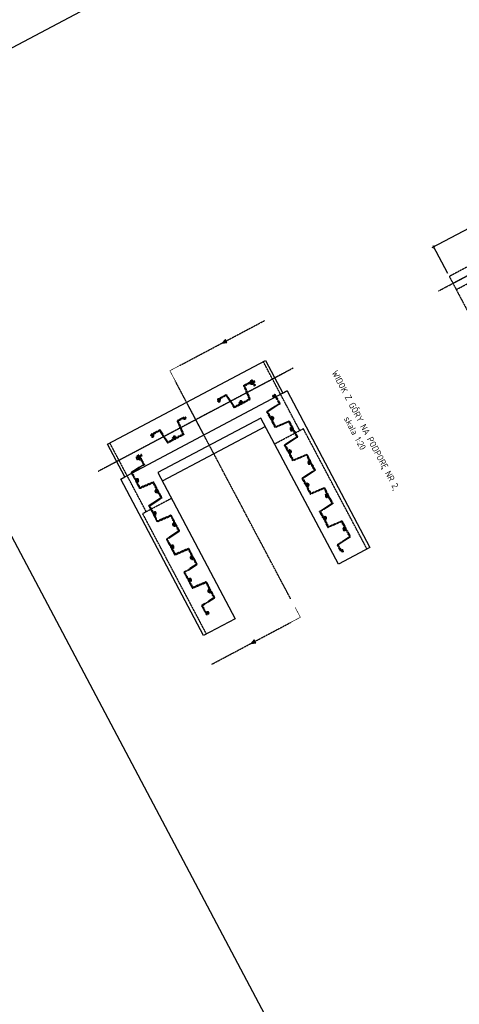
# Model space of a CAD drawing. Header units: millimetres. Extents: x -719417711 to 8331457056, y 1358857702 to 5726797456.
# Tile 43 of 71: x 7530373369 to 7530380146, y 5726588266 to 5726603441. Entities that reach past the tile are written whole.
import ezdxf

# ---------------------------------------------------------------- set-up
doc = ezdxf.new("R2010")
doc.units = ezdxf.units.MM
for name, pattern in [('mp3', [6.25, 4.75, -1.5]), ('mp3a', [3.125, 2.25, -0.875]), ('mp7a', [6.875, 4.75, -0.875, 0.375, -0.875])]:
    doc.linetypes.add(name, pattern=pattern)
for name, color, linetype in [('0 wymiar', 32, 'Continuous'), ('1 cienka', 4, 'Continuous'), ('2 osie 05', 4, 'mp7a'), ('3 przerywana 02', 6, 'mp3'), ('3 przerywana 05', 6, 'mp3a'), ('4 średnia', 3, 'Continuous'), ('5 opis', 7, 'Continuous'), ('9 kreskowanie', 8, 'Continuous')]:
    doc.layers.add(name, color=color, linetype=linetype)
doc.layers.add('6 pomoc 01', color=1, linetype='Continuous', plot=False)
doc.layers.add('7 view', color=1, linetype='Continuous', plot=False)
doc.styles.add('M 1_100', font='geniso.shx', dxfattribs={"height": 250})
doc.styles.add('M 1_20', font='geniso.shx', dxfattribs={"height": 50})
doc.styles.get("Standard").update_dxf_attribs({"font": 'geniso.shx'})
doc.dimstyles.new('B  1_20 [cm]', dxfattribs={"dimscale": 20, "dimtxt": 2.5, "dimasz": 2, "dimexe": 1, "dimexo": 2.5, "dimtad": 1, "dimdec": 0, "dimlfac": 0.1, "dimzin": 0, "dimdsep": 46, "dimtxsty": 'Standard', "dimblk": 'ARCHTICK', "dimcen": 1, "dimdle": 1.5, "dimclrt": 3, "dimadec": 0, "dimazin": 0, "dimtfac": 1, "dimtdec": 0, "dimtmove": 1, "dimatfit": 3, "dimfxl": 1, "dimtfill": 1, "dimtolj": 1, "dimtzin": 0, "dimarcsym": 0})

# ---------------------------------------------------------------- blocks, each defined once
blk = doc.blocks.new('OG-3.4')
at = {"layer": '4 średnia', "insert": (-1913.05, 762.314), "char_height": 250, "attachment_point": 1, "style": 'M 1_100'}
blk.add_mtext_dynamic_manual_height_columns('\\pi1452.3;{\\LOG-3.4 \\P\\pi796.13;}(107,20 m n.p.m.)', width=3854.57291, gutter_width=1250, heights=[0], dxfattribs=at)
blk = doc.blocks.new('OG-3.5b')
at = {"layer": '4 średnia', "insert": (-1913.05, 762.314), "char_height": 250, "attachment_point": 1, "style": 'M 1_100'}
blk.add_mtext_dynamic_manual_height_columns('\\pi1372.8;{\\LOG-3.5b \\P\\pi796.13;}(107,00 m n.p.m.)', width=3854.57291, gutter_width=1250, heights=[0], dxfattribs=at)
blk = doc.blocks.new('OG-3.5a')
at = {"layer": '4 średnia', "insert": (-1913.05, 762.314), "char_height": 250, "attachment_point": 1, "style": 'M 1_100'}
blk.add_mtext_dynamic_manual_height_columns('\\pi1372.8;{\\LOG-3.5a \\P\\pi796.13;}(107,30 m n.p.m.)', width=3854.57291, gutter_width=1250, heights=[0], dxfattribs=at)
blk = doc.blocks.new('_ArchTick')
at = {"color": 0, "linetype": 'ByBlock', "const_width": 0.15}
blk.add_lwpolyline([(-0.5, -0.5), (0.5, 0.5)], dxfattribs=at)
blk = doc.blocks.new('*D306')
at = {"layer": '0 wymiar', "color": 0, "lineweight": -2, "transparency": 16777216}
for p, q in [((7530384019.221065, 5726602197.28548), (7530379724.175901, 5726599923.372064)), ((7530384125.448626, 5726601932.522748), (7530383983.349629, 5726602200.924176)), ((7530379967.650074, 5726599527.606242), (7530379741.331404, 5726599955.08466))]:
    blk.add_line(p, q, dxfattribs=at)
at = {"layer": 'Defpoints', "color": 0, "transparency": 16777216}
for p in [(7530384148.843542, 5726601888.333634), (7530379750.689369, 5726599937.409014), (7530379991.04499, 5726599483.417127)]:
    blk.add_point(p, dxfattribs=at)
at = {"layer": '0 wymiar', "color": 0, "lineweight": -2, "transparency": 16777216, "xscale": 40, "yscale": 40, "zscale": 40}
for p, rotation in [((7530383992.707596, 5726602183.24853), 27.89795847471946), ((7530379750.68937, 5726599937.409014), 207.8979584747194)]:
    blk.add_blockref('_ArchTick', p, dxfattribs=dict(at, rotation=rotation))
at = {"layer": '0 wymiar', "color": 3, "transparency": 16777216, "insert": (7530381854.152294, 5726601093.470608), "char_height": 50, "attachment_point": 5, "rotation": 27.8979584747, "bg_fill": 3, "box_fill_scale": 1.1, "bg_fill_color": 256, "bg_fill_true_color": 13158600, "bg_fill_transparency": 0}
blk.add_mtext('\\A1;480', dxfattribs=at)
blk = doc.blocks.new('A$C67C76F72')
at = {"linetype": 'ByBlock'}
blk.add_lwpolyline([(7, -57), (15, -57, 0.955033), (16, -48), (12, -48, -0.326454), (11, -46), (11, -5, -0.394812), (12, -4), (26, -4, -0.302776), (27, -4), (26, -12, 0.134248), (26, -13, 0.201466), (26, -13, 0.112644), (26, -13, -0.000989), (27, -13), (33, -12, 0.229368), (34, -12), (34, 0), (34, 12, 0.229368), (33, 12), (27, 13, -0.000989), (26, 13, 0.112644), (26, 13, 0.201466), (26, 13, 0.134248), (26, 11), (27, 4, -0.302776), (26, 3), (12, 3, -0.394812), (11, 5), (14, 36), (14, 39, 0.414214), (12, 40), (1, 40, 0.414214), (1, 39), (1, 34, 0.223033), (1, 33, 0.175013), (3, 33, -0.100944), (7, 34, -0.381837), (8, 33, -0.027955), (8, 32, -0.05302), (6, 21), (-17, 21, -0.348414), (-17, 22), (-18, 33, -0.376704), (-18, 34, -0.073947), (-17, 34, -0.038016), (-14, 33, 0.131421), (-12, 33, 0.377231), (-12, 34), (-12, 39, 0.302776), (-12, 40), (-23, 40, 0.166667), (-24, 39), (-24, 37), (-22, 21, -0.256842), (-23, 17, 0.099871), (-27, 10), (-27, 8, 0.35843), (-25, 6), (-18, 6, 0.297635), (-17, 8, -0.264227), (-14, 13, -0.276596), (-4, 13, -0.26364), (0, 6), (0, -6, -0.217098), (-5, -14, -0.256723), (-11, -14, -0.081018), (-15, -11, -0.205831), (-17, -8, 0.382065), (-19, -6), (-25, -6, 0.487204), (-26, -12, 0.376288), (-3, -23, -0.190051), (0, -23, -0.325184), (2, -25), (2, -46, -0.326454), (1, -48), (-3, -48, 0.955033), (-2, -57), (6, -57)], format="xyb", dxfattribs=at)
blk = doc.blocks.new('A$C4C506A5B')
at = {"elevation": 0}
for points in [[(-2702, 1232, -0.33472), (-2677, 1252), (-2671, 1252, -0.413817), (-2669, 1250), (-2669, 1249, 0.414214), (-2667, 1247), (-2659, 1247, 0.414214), (-2657, 1249), (-2657, 1250, -0.413817), (-2655, 1252), (-2629, 1252, -0.413817), (-2627, 1250), (-2627, 1249, 0.414214), (-2625, 1247), (-2617, 1247, 0.414214), (-2615, 1249), (-2615, 1250, -0.413817), (-2613, 1252), (-2589, 1252, -0.388899), (-2585, 1248), (-2566, 1027, 0.388899), (-2562, 1023), (-2456, 1023, 0.414214), (-2452, 1027), (-2452, 1034), (-2452, 1041, -0.414214), (-2450, 1043), (-2438, 1043, -0.414214), (-2437, 1042), (-2437, 1042), (-2437, 1039, 0.255924), (-2436, 1038, 0.292221), (-2427, 1038, 0.255924), (-2426, 1039), (-2426, 1058, 0.255924), (-2427, 1059, 0.292221), (-2436, 1059, 0.255924), (-2437, 1058), (-2437, 1055), (-2437, 1055, -0.414214), (-2438, 1054), (-2450, 1054, -0.414214), (-2452, 1056), (-2452, 1059, 0.414214), (-2454, 1061), (-2461, 1061, 0.414214), (-2463, 1059), (-2463, 1054), (-2463, 1036, -0.414214), (-2465, 1034), (-2482, 1034, -0.414214), (-2484, 1036), (-2484, 1037, 0.414214), (-2486, 1039), (-2494, 1039, 0.414214), (-2496, 1037), (-2496, 1036, -0.414214), (-2498, 1034), (-2513, 1034, -0.414214), (-2515, 1036), (-2515, 1037, 0.414214), (-2517, 1039), (-2525, 1039, 0.414214), (-2527, 1037), (-2527, 1036, -0.414214), (-2529, 1034), (-2552, 1034, -0.388899), (-2556, 1038), (-2575, 1259, 0.388899), (-2579, 1263), (-2677, 1263, 0.173916), (-2701, 1254, -0.453396), (-2705, 1254, 0.658512), (-2741, 1248, 0.483077), (-2738, 1244), (-2732, 1244, 0.338563), (-2730, 1246, -0.875564), (-2713, 1243), (-2713, 1231, -0.875564), (-2730, 1229, 0.338563), (-2732, 1231), (-2738, 1231, 0.483077), (-2741, 1227, 0.88603), (-2702, 1231)], [(-2411, 1055, 0.88603), (-2450, 1059, 0.483077), (-2447, 1055), (-2441, 1055, 0.338563), (-2439, 1057, -0.875564), (-2422, 1054), (-2422, 1042, -0.875564), (-2439, 1040, 0.338563), (-2441, 1042), (-2447, 1042, 0.483077), (-2450, 1038, 0.658512), (-2415, 1032, -0.453396), (-2410, 1032, 0.173916), (-2386, 1023), (-2288, 1023, 0.388899), (-2284, 1027), (-2265, 1248, -0.388899), (-2261, 1252), (-2238, 1252, -0.414214), (-2236, 1250), (-2236, 1249, 0.414214), (-2234, 1247), (-2226, 1247, 0.414214), (-2224, 1249), (-2224, 1250, -0.414214), (-2222, 1252), (-2207, 1252, -0.414214), (-2205, 1250), (-2205, 1249, 0.414214), (-2203, 1247), (-2195, 1247, 0.414214), (-2193, 1249), (-2193, 1250, -0.414214), (-2191, 1252), (-2174, 1252, -0.414214), (-2172, 1250), (-2172, 1232), (-2172, 1226, 0.414214), (-2170, 1224), (-2163, 1224, 0.414214), (-2161, 1226), (-2161, 1230, -0.414214), (-2159, 1232), (-2147, 1232, -0.414214), (-2146, 1231), (-2146, 1231), (-2146, 1228, 0.255924), (-2145, 1227, 0.292221), (-2136, 1227, 0.255924), (-2135, 1228), (-2135, 1247, 0.255924), (-2136, 1248, 0.292221), (-2145, 1248, 0.255924), (-2146, 1247), (-2146, 1244), (-2146, 1244, -0.414214), (-2147, 1243), (-2159, 1243, -0.414214), (-2161, 1245), (-2161, 1252), (-2161, 1259, 0.414214), (-2165, 1263), (-2271, 1263, 0.388899), (-2275, 1259), (-2295, 1038, -0.388899), (-2299, 1034), (-2323, 1034, -0.413817), (-2325, 1036), (-2325, 1037, 0.414214), (-2327, 1039), (-2335, 1039, 0.414214), (-2337, 1037), (-2337, 1036, -0.413817), (-2338, 1034), (-2365, 1034, -0.413817), (-2367, 1036), (-2367, 1037, 0.414214), (-2369, 1039), (-2377, 1039, 0.414214), (-2379, 1037), (-2379, 1036, -0.413817), (-2380, 1034), (-2386, 1034, -0.33472), (-2411, 1054)], [(-2121, 1232, -0.33472), (-2096, 1252), (-2090, 1252, -0.413817), (-2089, 1250), (-2089, 1249, 0.414214), (-2087, 1247), (-2079, 1247, 0.414214), (-2077, 1249), (-2077, 1250, -0.413817), (-2075, 1252), (-2048, 1252, -0.413817), (-2047, 1250), (-2047, 1249, 0.414214), (-2045, 1247), (-2037, 1247, 0.414214), (-2035, 1249), (-2035, 1250, -0.413817), (-2033, 1252), (-2009, 1252, -0.388899), (-2005, 1248), (-1985, 1027, 0.388899), (-1981, 1023), (-1875, 1023, 0.414214), (-1871, 1027), (-1871, 1034), (-1871, 1041, -0.414214), (-1869, 1043), (-1857, 1043, -0.414214), (-1856, 1042), (-1856, 1042), (-1856, 1039, 0.255924), (-1855, 1038, 0.292221), (-1846, 1038, 0.255924), (-1845, 1039), (-1845, 1058, 0.255924), (-1846, 1059, 0.292221), (-1855, 1059, 0.255924), (-1856, 1058), (-1856, 1055), (-1856, 1055, -0.414214), (-1857, 1054), (-1869, 1054, -0.414214), (-1871, 1056), (-1871, 1059, 0.414214), (-1873, 1061), (-1880, 1061, 0.414214), (-1882, 1059), (-1882, 1054), (-1882, 1036, -0.414214), (-1884, 1034), (-1901, 1034, -0.414214), (-1903, 1036), (-1903, 1037, 0.414214), (-1905, 1039), (-1913, 1039, 0.414214), (-1915, 1037), (-1915, 1036, -0.414214), (-1917, 1034), (-1932, 1034, -0.414214), (-1934, 1036), (-1934, 1037, 0.414214), (-1936, 1039), (-1944, 1039, 0.414214), (-1946, 1037), (-1946, 1036, -0.414214), (-1948, 1034), (-1971, 1034, -0.388899), (-1975, 1038), (-1994, 1259, 0.388899), (-1998, 1263), (-2096, 1263, 0.173916), (-2120, 1254, -0.453396), (-2125, 1254, 0.658512), (-2160, 1248, 0.483077), (-2157, 1244), (-2151, 1244, 0.338563), (-2149, 1246, -0.875564), (-2132, 1243), (-2132, 1231, -0.875564), (-2149, 1229, 0.338563), (-2151, 1231), (-2157, 1231, 0.483077), (-2160, 1227, 0.88603), (-2121, 1231)], [(-1831, 1055, 0.88603), (-1869, 1059, 0.483077), (-1866, 1055), (-1861, 1055, 0.338563), (-1859, 1057, -0.875564), (-1842, 1054), (-1842, 1042, -0.875564), (-1859, 1040, 0.338563), (-1861, 1042), (-1866, 1042, 0.483077), (-1869, 1038, 0.658512), (-1834, 1032, -0.453396), (-1830, 1032, 0.173916), (-1806, 1023), (-1708, 1023, 0.388899), (-1704, 1027), (-1685, 1248, -0.388899), (-1681, 1252), (-1658, 1252, -0.414214), (-1656, 1250), (-1656, 1249, 0.414214), (-1654, 1247), (-1646, 1247, 0.414214), (-1644, 1249), (-1644, 1250, -0.414214), (-1642, 1252), (-1627, 1252, -0.414214), (-1625, 1250), (-1625, 1249, 0.414214), (-1623, 1247), (-1615, 1247, 0.414214), (-1613, 1249), (-1613, 1250, -0.414214), (-1611, 1252), (-1594, 1252, -0.414214), (-1592, 1250), (-1592, 1232), (-1592, 1226, 0.414214), (-1590, 1224), (-1583, 1224, 0.414214), (-1581, 1226), (-1581, 1230, -0.414214), (-1579, 1232), (-1567, 1232, -0.414214), (-1566, 1231), (-1566, 1231), (-1566, 1228, 0.255924), (-1565, 1227, 0.292221), (-1556, 1227, 0.255924), (-1555, 1228), (-1555, 1247, 0.255924), (-1556, 1248, 0.292221), (-1565, 1248, 0.255924), (-1566, 1247), (-1566, 1244), (-1566, 1244, -0.414214), (-1567, 1243), (-1579, 1243, -0.414214), (-1581, 1245), (-1581, 1252), (-1581, 1259, 0.414214), (-1585, 1263), (-1691, 1263, 0.388899), (-1695, 1259), (-1714, 1038, -0.388899), (-1718, 1034), (-1742, 1034, -0.413817), (-1744, 1036), (-1744, 1037, 0.414214), (-1746, 1039), (-1754, 1039, 0.414214), (-1756, 1037), (-1756, 1036, -0.413817), (-1758, 1034), (-1784, 1034, -0.413817), (-1786, 1036), (-1786, 1037, 0.414214), (-1788, 1039), (-1796, 1039, 0.414214), (-1798, 1037), (-1798, 1036, -0.413817), (-1800, 1034), (-1805, 1034, -0.33472), (-1831, 1054)], [(-1541, 1232, -0.33472), (-1515, 1252), (-1510, 1252, -0.413817), (-1508, 1250), (-1508, 1249, 0.414214), (-1506, 1247), (-1498, 1247, 0.414214), (-1496, 1249), (-1496, 1250, -0.413817), (-1494, 1252), (-1468, 1252, -0.413817), (-1466, 1250), (-1466, 1249, 0.414214), (-1464, 1247), (-1456, 1247, 0.414214), (-1454, 1249), (-1454, 1250, -0.413817), (-1452, 1252), (-1428, 1252, -0.388899), (-1424, 1248), (-1405, 1027, 0.388899), (-1401, 1023), (-1295, 1023, 0.414214), (-1291, 1027), (-1291, 1034), (-1291, 1041, -0.414214), (-1289, 1043), (-1277, 1043, -0.414214), (-1276, 1042), (-1276, 1042), (-1276, 1039, 0.255924), (-1275, 1038, 0.292221), (-1266, 1038, 0.255924), (-1265, 1039), (-1265, 1058, 0.255924), (-1266, 1059, 0.292221), (-1275, 1059, 0.255924), (-1276, 1058), (-1276, 1055), (-1276, 1055, -0.414214), (-1277, 1054), (-1289, 1054, -0.414214), (-1291, 1056), (-1291, 1059, 0.414214), (-1293, 1061), (-1300, 1061, 0.414214), (-1302, 1059), (-1302, 1054), (-1302, 1036, -0.414214), (-1304, 1034), (-1321, 1034, -0.414214), (-1323, 1036), (-1323, 1037, 0.414214), (-1325, 1039), (-1333, 1039, 0.414214), (-1335, 1037), (-1335, 1036, -0.414214), (-1337, 1034), (-1352, 1034, -0.414214), (-1354, 1036), (-1354, 1037, 0.414214), (-1356, 1039), (-1364, 1039, 0.414214), (-1366, 1037), (-1366, 1036, -0.414214), (-1368, 1034), (-1391, 1034, -0.388899), (-1395, 1038), (-1414, 1259, 0.388899), (-1418, 1263), (-1516, 1263, 0.173916), (-1540, 1254, -0.453396), (-1544, 1254, 0.658512), (-1579, 1248, 0.483077), (-1576, 1244), (-1571, 1244, 0.338563), (-1569, 1246, -0.875564), (-1552, 1243), (-1552, 1231, -0.875564), (-1569, 1229, 0.338563), (-1571, 1231), (-1576, 1231, 0.483077), (-1579, 1227, 0.88603), (-1541, 1231)], [(-1251, 1055, 0.88603), (-1290, 1059, 0.483077), (-1287, 1055), (-1281, 1055, 0.338563), (-1279, 1057, -0.875564), (-1262, 1054), (-1262, 1042, -0.875564), (-1279, 1040, 0.338563), (-1281, 1042), (-1287, 1042, 0.483077), (-1290, 1038, 0.658512), (-1255, 1032, -0.453396), (-1250, 1032, 0.173916), (-1226, 1023), (-1128, 1023, 0.388899), (-1124, 1027), (-1105, 1248, -0.388899), (-1101, 1252), (-1078, 1252, -0.414214), (-1076, 1250), (-1076, 1249, 0.414214), (-1074, 1247), (-1066, 1247, 0.414214), (-1064, 1249), (-1064, 1250, -0.414214), (-1062, 1252), (-1047, 1252, -0.414214), (-1045, 1250), (-1045, 1249, 0.414214), (-1043, 1247), (-1035, 1247, 0.414214), (-1033, 1249), (-1033, 1250, -0.414214), (-1031, 1252), (-1014, 1252, -0.414214), (-1012, 1250), (-1012, 1232), (-1012, 1226, 0.414214), (-1010, 1224), (-1003, 1224, 0.414214), (-1001, 1226), (-1001, 1230, -0.414214), (-999, 1232), (-987, 1232, -0.414214), (-986, 1231), (-986, 1231), (-986, 1228, 0.255924), (-985, 1227, 0.292221), (-976, 1227, 0.255924), (-975, 1228), (-975, 1247, 0.255924), (-976, 1248, 0.292221), (-985, 1248, 0.255924), (-986, 1247), (-986, 1244), (-986, 1244, -0.414214), (-987, 1243), (-999, 1243, -0.414214), (-1001, 1245), (-1001, 1252), (-1001, 1259, 0.414214), (-1005, 1263), (-1111, 1263, 0.388899), (-1115, 1259), (-1135, 1038, -0.388899), (-1139, 1034), (-1163, 1034, -0.413817), (-1165, 1036), (-1165, 1037, 0.414214), (-1167, 1039), (-1175, 1039, 0.414214), (-1177, 1037), (-1177, 1036, -0.413817), (-1179, 1034), (-1205, 1034, -0.413817), (-1207, 1036), (-1207, 1037, 0.414214), (-1209, 1039), (-1217, 1039, 0.414214), (-1219, 1037), (-1219, 1036, -0.413817), (-1221, 1034), (-1226, 1034, -0.33472), (-1251, 1054)], [(-961, 1232, -0.33472), (-936, 1252), (-931, 1252, -0.413817), (-929, 1250), (-929, 1249, 0.414214), (-927, 1247), (-919, 1247, 0.414214), (-917, 1249), (-917, 1250, -0.413817), (-915, 1252), (-889, 1252, -0.413817), (-887, 1250), (-887, 1249, 0.414214), (-885, 1247), (-877, 1247, 0.414214), (-875, 1249), (-875, 1250, -0.413817), (-873, 1252), (-849, 1252, -0.388899), (-845, 1248), (-825, 1027, 0.388899), (-821, 1023), (-715, 1023, 0.414214), (-711, 1027), (-711, 1034), (-711, 1041, -0.414214), (-709, 1043), (-697, 1043, -0.414214), (-696, 1042), (-696, 1042), (-696, 1039, 0.255924), (-695, 1038, 0.292221), (-686, 1038, 0.255924), (-685, 1039), (-685, 1058, 0.255924), (-686, 1059, 0.292221), (-695, 1059, 0.255924), (-696, 1058), (-696, 1055), (-696, 1055, -0.414214), (-697, 1054), (-709, 1054, -0.414214), (-711, 1056), (-711, 1059, 0.414214), (-713, 1061), (-720, 1061, 0.414214), (-722, 1059), (-722, 1054), (-722, 1036, -0.414214), (-724, 1034), (-741, 1034, -0.414214), (-743, 1036), (-743, 1037, 0.414214), (-745, 1039), (-753, 1039, 0.414214), (-755, 1037), (-755, 1036, -0.414214), (-757, 1034), (-772, 1034, -0.414214), (-774, 1036), (-774, 1037, 0.414214), (-776, 1039), (-784, 1039, 0.414214), (-786, 1037), (-786, 1036, -0.414214), (-788, 1034), (-811, 1034, -0.388899), (-815, 1038), (-834, 1259, 0.388899), (-838, 1263), (-936, 1263, 0.173916), (-960, 1254, -0.453396), (-965, 1254, 0.658512), (-1000, 1248, 0.483077), (-997, 1244), (-991, 1244, 0.338563), (-989, 1246, -0.875564), (-972, 1243), (-972, 1231, -0.875564), (-989, 1229, 0.338563), (-991, 1231), (-997, 1231, 0.483077), (-1000, 1227, 0.88603), (-961, 1231)], [(-672, 1055, 0.88603), (-710, 1059, 0.483077), (-707, 1055), (-701, 1055, 0.338563), (-699, 1057, -0.875564), (-683, 1054), (-683, 1042, -0.875564), (-699, 1040, 0.338563), (-701, 1042), (-707, 1042, 0.483077), (-710, 1038, 0.658512), (-675, 1032, -0.453396), (-670, 1032, 0.173916), (-646, 1023), (-549, 1023, 0.388899), (-545, 1027), (-525, 1248, -0.388899), (-521, 1252), (-498, 1252, -0.414214), (-496, 1250), (-496, 1249, 0.414214), (-494, 1247), (-486, 1247, 0.414214), (-484, 1249), (-484, 1250, -0.414214), (-482, 1252), (-467, 1252, -0.414214), (-465, 1250), (-465, 1249, 0.414214), (-463, 1247), (-455, 1247, 0.414214), (-453, 1249), (-453, 1250, -0.414214), (-451, 1252), (-435, 1252, -0.414214), (-433, 1250), (-433, 1232), (-433, 1226, 0.414214), (-431, 1224), (-424, 1224, 0.414214), (-422, 1226), (-422, 1230, -0.414214), (-420, 1232), (-408, 1232, -0.414214), (-407, 1231), (-407, 1231), (-407, 1228, 0.255924), (-406, 1227, 0.292221), (-396, 1227, 0.255924), (-396, 1228), (-396, 1247, 0.255924), (-396, 1248, 0.292221), (-406, 1248, 0.255924), (-407, 1247), (-407, 1244), (-407, 1244, -0.414214), (-408, 1243), (-420, 1243, -0.414214), (-422, 1245), (-422, 1252), (-422, 1259, 0.414214), (-426, 1263), (-531, 1263, 0.388899), (-535, 1259), (-555, 1038, -0.388899), (-559, 1034), (-583, 1034, -0.413817), (-585, 1036), (-585, 1037, 0.414214), (-587, 1039), (-595, 1039, 0.414214), (-597, 1037), (-597, 1036, -0.413817), (-599, 1034), (-625, 1034, -0.413817), (-627, 1036), (-627, 1037, 0.414214), (-629, 1039), (-637, 1039, 0.414214), (-639, 1037), (-639, 1036, -0.413817), (-641, 1034), (-646, 1034, -0.33472), (-671, 1054)], [(-381, 1232, -0.33472), (-356, 1252), (-351, 1252, -0.413817), (-349, 1250), (-349, 1249, 0.414214), (-347, 1247), (-339, 1247, 0.414214), (-337, 1249), (-337, 1250, -0.413817), (-335, 1252), (-309, 1252, -0.413817), (-307, 1250), (-307, 1249, 0.414214), (-305, 1247), (-297, 1247, 0.414214), (-295, 1249), (-295, 1250, -0.413817), (-293, 1252), (-269, 1252, -0.388899), (-265, 1248), (-245, 1027, 0.388899), (-241, 1023), (-136, 1023, 0.414214), (-132, 1027), (-132, 1034), (-132, 1041, -0.414214), (-130, 1043), (-118, 1043, -0.414214), (-117, 1042), (-117, 1042), (-117, 1039, 0.255924), (-116, 1038, 0.292221), (-106, 1038, 0.255924), (-106, 1039), (-106, 1058, 0.255924), (-106, 1059, 0.292221), (-116, 1059, 0.255924), (-117, 1058), (-117, 1055), (-117, 1055, -0.414214), (-118, 1054), (-130, 1054, -0.414214), (-132, 1056), (-132, 1059, 0.414214), (-134, 1061), (-141, 1061, 0.414214), (-143, 1059), (-143, 1054), (-143, 1036, -0.414214), (-145, 1034), (-161, 1034, -0.414214), (-163, 1036), (-163, 1037, 0.414214), (-165, 1039), (-173, 1039, 0.414214), (-175, 1037), (-175, 1036, -0.414214), (-177, 1034), (-192, 1034, -0.414214), (-194, 1036), (-194, 1037, 0.414214), (-196, 1039), (-204, 1039, 0.414214), (-206, 1037), (-206, 1036, -0.414214), (-208, 1034), (-231, 1034, -0.388899), (-235, 1038), (-255, 1259, 0.388899), (-259, 1263), (-356, 1263, 0.173916), (-380, 1254, -0.453396), (-385, 1254, 0.658512), (-420, 1248, 0.483077), (-417, 1244), (-411, 1244, 0.338563), (-409, 1246, -0.875564), (-393, 1243), (-393, 1231, -0.875564), (-409, 1229, 0.338563), (-411, 1231), (-417, 1231, 0.483077), (-420, 1227, 0.88603), (-382, 1231)]]:
    blk.add_lwpolyline(points, format="xyb", close=True, dxfattribs=at)
for points in [[(88, 688, -0.88603), (84, 726, -0.483077), (88, 723), (88, 717, -0.338563), (86, 715, 0.875564), (89, 699), (101, 699, 0.875564), (103, 715, -0.338563), (101, 717), (101, 723, -0.483077), (105, 726, -0.658512), (111, 691, 0.453396), (111, 686, -0.173916), (120, 662), (120, 565, -0.388899), (116, 561), (-105, 541, 0.388899), (-109, 537), (-109, 514, 0.414214), (-107, 512), (-106, 512, -0.414214), (-104, 510), (-104, 502, -0.414214), (-106, 500), (-107, 500, 0.414214), (-109, 498), (-109, 483, 0.414214), (-107, 481), (-106, 481, -0.414214), (-104, 479), (-104, 471, -0.414214), (-106, 469), (-107, 469, 0.414214), (-109, 467), (-109, 451, 0.414214), (-107, 449), (-89, 449), (-84, 449, -0.414214), (-82, 447), (-82, 440, -0.414214), (-84, 438), (-87, 438, 0.414214), (-89, 436), (-89, 424, 0.414214), (-88, 423), (-88, 423), (-85, 423, -0.255924), (-84, 422, -0.292221), (-84, 413, -0.255924), (-85, 412), (-104, 412, -0.255924), (-105, 413, -0.292221), (-105, 422, -0.255924), (-104, 423), (-101, 423), (-101, 423, 0.414214), (-100, 424), (-100, 436, 0.414214), (-102, 438), (-109, 438), (-116, 438, -0.414214), (-120, 442), (-120, 547, -0.388899), (-116, 551), (105, 571, 0.388899), (109, 575), (109, 599, 0.413817), (107, 601), (106, 601, -0.414214), (104, 603), (104, 611, -0.414214), (106, 613), (107, 613, 0.413817), (109, 615), (109, 641, 0.413817), (107, 643), (106, 643, -0.414214), (104, 645), (104, 653, -0.414214), (106, 655), (107, 655, 0.413817), (109, 657), (109, 662, 0.33472), (89, 688)], [(-89, 398, 0.33472), (-109, 372), (-109, 367, 0.413817), (-107, 365), (-106, 365, -0.414214), (-104, 363), (-104, 355, -0.414214), (-106, 353), (-107, 353, 0.413817), (-109, 351), (-109, 325, 0.413817), (-107, 323), (-106, 323, -0.414214), (-104, 321), (-104, 313, -0.414214), (-106, 311), (-107, 311, 0.413817), (-109, 309), (-109, 285, 0.388899), (-105, 281), (116, 261, -0.388899), (120, 257), (120, 152, -0.414214), (116, 148), (109, 148), (102, 148, 0.414214), (100, 146), (100, 134, 0.414214), (101, 133), (101, 133), (104, 133, -0.255924), (105, 132, -0.292221), (105, 123, -0.255924), (104, 122), (85, 122, -0.255924), (84, 123, -0.292221), (84, 132, -0.255924), (85, 133), (88, 133), (88, 133, 0.414214), (89, 134), (89, 146, 0.414214), (87, 148), (84, 148, -0.414214), (82, 150), (82, 157, -0.414214), (84, 159), (89, 159), (107, 159, 0.414214), (109, 161), (109, 177, 0.414214), (107, 179), (106, 179, -0.414214), (104, 181), (104, 189, -0.414214), (106, 191), (107, 191, 0.414214), (109, 193), (109, 208, 0.414214), (107, 210), (106, 210, -0.414214), (104, 212), (104, 220, -0.414214), (106, 222), (107, 222, 0.414214), (109, 224), (109, 247, 0.388899), (105, 251), (-116, 271, -0.388899), (-120, 275), (-120, 372, -0.173916), (-111, 396, 0.453396), (-111, 401, -0.658512), (-105, 436, -0.483077), (-101, 433), (-101, 427, -0.338563), (-103, 425, 0.875564), (-101, 409), (-89, 409, 0.875564), (-86, 425, -0.338563), (-88, 427), (-88, 433, -0.483077), (-84, 436, -0.88603), (-88, 398)], [(88, -472, -0.88603), (84, -434, -0.483077), (88, -437), (88, -443, -0.338563), (86, -445, 0.875564), (89, -461), (101, -461, 0.875564), (103, -445, -0.338563), (101, -443), (101, -437, -0.483077), (105, -434, -0.658512), (111, -469, 0.453396), (111, -474, -0.173916), (120, -498), (120, -595, -0.388899), (116, -599), (-105, -619, 0.388899), (-109, -623), (-109, -646, 0.414214), (-107, -648), (-106, -648, -0.414214), (-104, -650), (-104, -658, -0.414214), (-106, -660), (-107, -660, 0.414214), (-109, -662), (-109, -677, 0.414214), (-107, -679), (-106, -679, -0.414214), (-104, -681), (-104, -689, -0.414214), (-106, -691), (-107, -691, 0.414214), (-109, -693), (-109, -709, 0.414214), (-107, -711), (-89, -711), (-84, -711, -0.414214), (-82, -713), (-82, -720, -0.414214), (-84, -722), (-87, -722, 0.414214), (-89, -724), (-89, -736, 0.414214), (-88, -737), (-88, -737), (-85, -737, -0.255924), (-84, -738, -0.292221), (-84, -747, -0.255924), (-85, -748), (-104, -748, -0.255924), (-105, -747, -0.292221), (-105, -738, -0.255924), (-104, -737), (-101, -737), (-101, -737, 0.414214), (-100, -736), (-100, -724, 0.414214), (-102, -722), (-109, -722), (-116, -722, -0.414214), (-120, -718), (-120, -613, -0.388899), (-116, -609), (105, -589, 0.388899), (109, -585), (109, -561, 0.413817), (107, -559), (106, -559, -0.414214), (104, -557), (104, -549, -0.414214), (106, -547), (107, -547, 0.413817), (109, -545), (109, -519, 0.413817), (107, -517), (106, -517, -0.414214), (104, -515), (104, -507, -0.414214), (106, -505), (107, -505, 0.413817), (109, -503), (109, -498, 0.33472), (89, -472)], [(-89, -762, 0.33472), (-109, -788), (-109, -793, 0.413817), (-107, -795), (-106, -795, -0.414214), (-104, -797), (-104, -805, -0.414214), (-106, -807), (-107, -807, 0.413817), (-109, -809), (-109, -835, 0.413817), (-107, -837), (-106, -837, -0.414214), (-104, -839), (-104, -847, -0.414214), (-106, -849), (-107, -849, 0.413817), (-109, -851), (-109, -875, 0.388899), (-105, -879), (116, -899, -0.388899), (120, -903), (120, -1008, -0.414214), (116, -1012), (109, -1012), (102, -1012, 0.414214), (100, -1014), (100, -1026, 0.414214), (101, -1027), (101, -1027), (104, -1027, -0.255924), (105, -1028, -0.292221), (105, -1037, -0.255924), (104, -1038), (85, -1038, -0.255924), (84, -1037, -0.292221), (84, -1028, -0.255924), (85, -1027), (88, -1027), (88, -1027, 0.414214), (89, -1026), (89, -1014, 0.414214), (87, -1012), (84, -1012, -0.414214), (82, -1010), (82, -1003, -0.414214), (84, -1001), (89, -1001), (107, -1001, 0.414214), (109, -999), (109, -983, 0.414214), (107, -981), (106, -981, -0.414214), (104, -979), (104, -971, -0.414214), (106, -969), (107, -969, 0.414214), (109, -967), (109, -952, 0.414214), (107, -950), (106, -950, -0.414214), (104, -948), (104, -940, -0.414214), (106, -938), (107, -938, 0.414214), (109, -936), (109, -913, 0.388899), (105, -909), (-116, -889, -0.388899), (-120, -885), (-120, -788, -0.173916), (-111, -764, 0.453396), (-111, -759, -0.658512), (-105, -724, -0.483077), (-101, -727), (-101, -733, -0.338563), (-103, -735, 0.875564), (-101, -751), (-89, -751, 0.875564), (-86, -735, -0.338563), (-88, -733), (-88, -727, -0.483077), (-84, -724, -0.88603), (-88, -762)], [(-2587, -1233, -0.88603), (-2549, -1229, -0.483077), (-2552, -1232), (-2558, -1232, -0.338563), (-2560, -1231, 0.875564), (-2576, -1233), (-2576, -1245, 0.875564), (-2560, -1247, -0.338563), (-2558, -1246), (-2552, -1246, -0.483077), (-2549, -1249, -0.658512), (-2584, -1256, 0.453396), (-2589, -1255, -0.173916), (-2613, -1264), (-2710, -1264, -0.388899), (-2714, -1261), (-2734, -1039, 0.388899), (-2738, -1035), (-2761, -1035, 0.414214), (-2763, -1037), (-2763, -1038, -0.414214), (-2765, -1040), (-2773, -1040, -0.414214), (-2775, -1038), (-2775, -1037, 0.414214), (-2777, -1035), (-2792, -1035, 0.414214), (-2794, -1037), (-2794, -1038, -0.414214), (-2796, -1040), (-2804, -1040, -0.414214), (-2806, -1038), (-2806, -1037, 0.414214), (-2808, -1035), (-2824, -1035, 0.414214), (-2826, -1037), (-2826, -1055), (-2826, -1061, -0.414214), (-2828, -1063), (-2835, -1063, -0.414214), (-2837, -1061), (-2837, -1057, 0.414214), (-2839, -1055), (-2851, -1055, 0.414214), (-2852, -1056), (-2852, -1057), (-2852, -1059, -0.255924), (-2853, -1061, -0.292221), (-2862, -1061, -0.255924), (-2863, -1059), (-2863, -1041, -0.255924), (-2862, -1039, -0.292221), (-2853, -1039, -0.255924), (-2852, -1041), (-2852, -1043), (-2852, -1043, 0.414214), (-2851, -1044), (-2839, -1044, 0.414214), (-2837, -1042), (-2837, -1035), (-2837, -1028, -0.414214), (-2833, -1024), (-2728, -1024, -0.388899), (-2724, -1028), (-2704, -1250, 0.388899), (-2700, -1253), (-2676, -1253, 0.413817), (-2674, -1251), (-2674, -1250, -0.414214), (-2672, -1248), (-2664, -1248, -0.414214), (-2662, -1250), (-2662, -1251, 0.413817), (-2660, -1253), (-2634, -1253, 0.413817), (-2632, -1251), (-2632, -1250, -0.414214), (-2630, -1248), (-2622, -1248, -0.414214), (-2620, -1250), (-2620, -1251, 0.413817), (-2618, -1253), (-2613, -1253, 0.33472), (-2587, -1233)], [(-2298, -1056, 0.33472), (-2323, -1035), (-2329, -1035, 0.413817), (-2331, -1037), (-2331, -1038, -0.414214), (-2333, -1040), (-2341, -1040, -0.414214), (-2343, -1038), (-2343, -1037, 0.413817), (-2345, -1035), (-2371, -1035, 0.413817), (-2373, -1037), (-2373, -1038, -0.414214), (-2375, -1040), (-2383, -1040, -0.414214), (-2385, -1038), (-2385, -1037, 0.413817), (-2387, -1035), (-2411, -1035, 0.388899), (-2415, -1039), (-2434, -1261, -0.388899), (-2438, -1264), (-2544, -1264, -0.414214), (-2548, -1260), (-2548, -1253), (-2548, -1246, 0.414214), (-2550, -1244), (-2562, -1244, 0.414214), (-2563, -1245), (-2563, -1246), (-2563, -1248, -0.255924), (-2564, -1250, -0.292221), (-2573, -1250, -0.255924), (-2574, -1248), (-2574, -1230, -0.255924), (-2573, -1228, -0.292221), (-2564, -1228, -0.255924), (-2563, -1230), (-2563, -1232), (-2563, -1232, 0.414214), (-2562, -1233), (-2550, -1233, 0.414214), (-2548, -1231), (-2548, -1228, -0.414214), (-2546, -1226), (-2539, -1226, -0.414214), (-2537, -1228), (-2537, -1233), (-2537, -1251, 0.414214), (-2535, -1253), (-2518, -1253, 0.414214), (-2516, -1251), (-2516, -1250, -0.414214), (-2514, -1248), (-2506, -1248, -0.414214), (-2504, -1250), (-2504, -1251, 0.414214), (-2502, -1253), (-2487, -1253, 0.414214), (-2485, -1251), (-2485, -1250, -0.414214), (-2483, -1248), (-2475, -1248, -0.414214), (-2473, -1250), (-2473, -1251, 0.414214), (-2471, -1253), (-2448, -1253, 0.388899), (-2444, -1250), (-2425, -1028, -0.388899), (-2421, -1024), (-2323, -1024, -0.173916), (-2299, -1034, 0.453396), (-2295, -1033, -0.658512), (-2259, -1040, -0.483077), (-2262, -1043), (-2268, -1043, -0.338563), (-2270, -1042, 0.875564), (-2287, -1044), (-2287, -1056, 0.875564), (-2270, -1058, -0.338563), (-2268, -1057), (-2262, -1057, -0.483077), (-2259, -1060, -0.88603), (-2298, -1056)], [(-2008, -1233, -0.88603), (-1969, -1229, -0.483077), (-1972, -1232), (-1978, -1232, -0.338563), (-1980, -1231, 0.875564), (-1997, -1233), (-1997, -1245, 0.875564), (-1980, -1247, -0.338563), (-1978, -1246), (-1972, -1246, -0.483077), (-1969, -1249, -0.658512), (-2005, -1256, 0.453396), (-2009, -1255, -0.173916), (-2033, -1264), (-2131, -1264, -0.388899), (-2135, -1261), (-2154, -1039, 0.388899), (-2158, -1035), (-2181, -1035, 0.414214), (-2183, -1037), (-2183, -1038, -0.414214), (-2185, -1040), (-2193, -1040, -0.414214), (-2195, -1038), (-2195, -1037, 0.414214), (-2197, -1035), (-2212, -1035, 0.414214), (-2214, -1037), (-2214, -1038, -0.414214), (-2216, -1040), (-2224, -1040, -0.414214), (-2226, -1038), (-2226, -1037, 0.414214), (-2228, -1035), (-2245, -1035, 0.414214), (-2247, -1037), (-2247, -1055), (-2247, -1061, -0.414214), (-2249, -1063), (-2256, -1063, -0.414214), (-2258, -1061), (-2258, -1057, 0.414214), (-2260, -1055), (-2272, -1055, 0.414214), (-2273, -1056), (-2273, -1057), (-2273, -1059, -0.255924), (-2274, -1061, -0.292221), (-2283, -1061, -0.255924), (-2284, -1059), (-2284, -1041, -0.255924), (-2283, -1039, -0.292221), (-2274, -1039, -0.255924), (-2273, -1041), (-2273, -1043), (-2273, -1043, 0.414214), (-2272, -1044), (-2260, -1044, 0.414214), (-2258, -1042), (-2258, -1035), (-2258, -1028, -0.414214), (-2254, -1024), (-2148, -1024, -0.388899), (-2144, -1028), (-2125, -1250, 0.388899), (-2121, -1253), (-2097, -1253, 0.413817), (-2095, -1251), (-2095, -1250, -0.414214), (-2093, -1248), (-2085, -1248, -0.414214), (-2083, -1250), (-2083, -1251, 0.413817), (-2081, -1253), (-2055, -1253, 0.413817), (-2053, -1251), (-2053, -1250, -0.414214), (-2051, -1248), (-2043, -1248, -0.414214), (-2041, -1250), (-2041, -1251, 0.413817), (-2039, -1253), (-2033, -1253, 0.33472), (-2008, -1233)], [(-1718, -1056, 0.33472), (-1744, -1035), (-1749, -1035, 0.413817), (-1751, -1037), (-1751, -1038, -0.414214), (-1753, -1040), (-1761, -1040, -0.414214), (-1763, -1038), (-1763, -1037, 0.413817), (-1765, -1035), (-1791, -1035, 0.413817), (-1793, -1037), (-1793, -1038, -0.414214), (-1795, -1040), (-1803, -1040, -0.414214), (-1805, -1038), (-1805, -1037, 0.413817), (-1807, -1035), (-1831, -1035, 0.388899), (-1835, -1039), (-1854, -1261, -0.388899), (-1858, -1264), (-1964, -1264, -0.414214), (-1968, -1260), (-1968, -1253), (-1968, -1246, 0.414214), (-1970, -1244), (-1982, -1244, 0.414214), (-1983, -1245), (-1983, -1246), (-1983, -1248, -0.255924), (-1984, -1250, -0.292221), (-1993, -1250, -0.255924), (-1994, -1248), (-1994, -1230, -0.255924), (-1993, -1228, -0.292221), (-1984, -1228, -0.255924), (-1983, -1230), (-1983, -1232), (-1983, -1232, 0.414214), (-1982, -1233), (-1970, -1233, 0.414214), (-1968, -1231), (-1968, -1228, -0.414214), (-1966, -1226), (-1959, -1226, -0.414214), (-1957, -1228), (-1957, -1233), (-1957, -1251, 0.414214), (-1955, -1253), (-1939, -1253, 0.414214), (-1937, -1251), (-1937, -1250, -0.414214), (-1935, -1248), (-1927, -1248, -0.414214), (-1925, -1250), (-1925, -1251, 0.414214), (-1923, -1253), (-1908, -1253, 0.414214), (-1906, -1251), (-1906, -1250, -0.414214), (-1904, -1248), (-1896, -1248, -0.414214), (-1894, -1250), (-1894, -1251, 0.414214), (-1892, -1253), (-1869, -1253, 0.388899), (-1865, -1250), (-1845, -1028, -0.388899), (-1841, -1024), (-1744, -1024, -0.173916), (-1720, -1034, 0.453396), (-1715, -1033, -0.658512), (-1680, -1040, -0.483077), (-1683, -1043), (-1689, -1043, -0.338563), (-1691, -1042, 0.875564), (-1707, -1044), (-1707, -1056, 0.875564), (-1691, -1058, -0.338563), (-1689, -1057), (-1683, -1057, -0.483077), (-1680, -1060, -0.88603), (-1718, -1056)], [(-1428, -1233, -0.88603), (-1390, -1229, -0.483077), (-1393, -1232), (-1399, -1232, -0.338563), (-1401, -1231, 0.875564), (-1417, -1233), (-1417, -1245, 0.875564), (-1401, -1247, -0.338563), (-1399, -1246), (-1393, -1246, -0.483077), (-1390, -1249, -0.658512), (-1425, -1256, 0.453396), (-1430, -1255, -0.173916), (-1454, -1264), (-1551, -1264, -0.388899), (-1555, -1261), (-1575, -1039, 0.388899), (-1579, -1035), (-1602, -1035, 0.414214), (-1604, -1037), (-1604, -1038, -0.414214), (-1606, -1040), (-1614, -1040, -0.414214), (-1616, -1038), (-1616, -1037, 0.414214), (-1618, -1035), (-1633, -1035, 0.414214), (-1635, -1037), (-1635, -1038, -0.414214), (-1637, -1040), (-1645, -1040, -0.414214), (-1647, -1038), (-1647, -1037, 0.414214), (-1649, -1035), (-1665, -1035, 0.414214), (-1667, -1037), (-1667, -1055), (-1667, -1061, -0.414214), (-1669, -1063), (-1676, -1063, -0.414214), (-1678, -1061), (-1678, -1057, 0.414214), (-1680, -1055), (-1692, -1055, 0.414214), (-1693, -1056), (-1693, -1057), (-1693, -1059, -0.255924), (-1694, -1061, -0.292221), (-1703, -1061, -0.255924), (-1704, -1059), (-1704, -1041, -0.255924), (-1703, -1039, -0.292221), (-1694, -1039, -0.255924), (-1693, -1041), (-1693, -1043), (-1693, -1043, 0.414214), (-1692, -1044), (-1680, -1044, 0.414214), (-1678, -1042), (-1678, -1035), (-1678, -1028, -0.414214), (-1674, -1024), (-1568, -1024, -0.388899), (-1564, -1028), (-1545, -1250, 0.388899), (-1541, -1253), (-1517, -1253, 0.413817), (-1515, -1251), (-1515, -1250, -0.414214), (-1513, -1248), (-1505, -1248, -0.414214), (-1503, -1250), (-1503, -1251, 0.413817), (-1501, -1253), (-1475, -1253, 0.413817), (-1473, -1251), (-1473, -1250, -0.414214), (-1471, -1248), (-1463, -1248, -0.414214), (-1461, -1250), (-1461, -1251, 0.413817), (-1459, -1253), (-1454, -1253, 0.33472), (-1428, -1233)], [(-1138, -1056, 0.33472), (-1163, -1035), (-1169, -1035, 0.413817), (-1171, -1037), (-1171, -1038, -0.414214), (-1173, -1040), (-1181, -1040, -0.414214), (-1183, -1038), (-1183, -1037, 0.413817), (-1185, -1035), (-1211, -1035, 0.413817), (-1213, -1037), (-1213, -1038, -0.414214), (-1215, -1040), (-1223, -1040, -0.414214), (-1225, -1038), (-1225, -1037, 0.413817), (-1227, -1035), (-1251, -1035, 0.388899), (-1255, -1039), (-1274, -1261, -0.388899), (-1278, -1264), (-1384, -1264, -0.414214), (-1388, -1260), (-1388, -1253), (-1388, -1246, 0.414214), (-1390, -1244), (-1402, -1244, 0.414214), (-1403, -1245), (-1403, -1246), (-1403, -1248, -0.255924), (-1404, -1250, -0.292221), (-1413, -1250, -0.255924), (-1414, -1248), (-1414, -1230, -0.255924), (-1413, -1228, -0.292221), (-1404, -1228, -0.255924), (-1403, -1230), (-1403, -1232), (-1403, -1232, 0.414214), (-1402, -1233), (-1390, -1233, 0.414214), (-1388, -1231), (-1388, -1228, -0.414214), (-1386, -1226), (-1379, -1226, -0.414214), (-1377, -1228), (-1377, -1233), (-1377, -1251, 0.414214), (-1375, -1253), (-1358, -1253, 0.414214), (-1356, -1251), (-1356, -1250, -0.414214), (-1354, -1248), (-1346, -1248, -0.414214), (-1344, -1250), (-1344, -1251, 0.414214), (-1342, -1253), (-1327, -1253, 0.414214), (-1325, -1251), (-1325, -1250, -0.414214), (-1323, -1248), (-1315, -1248, -0.414214), (-1313, -1250), (-1313, -1251, 0.414214), (-1311, -1253), (-1288, -1253, 0.388899), (-1284, -1250), (-1265, -1028, -0.388899), (-1261, -1024), (-1163, -1024, -0.173916), (-1139, -1034, 0.453396), (-1135, -1033, -0.658512), (-1099, -1040, -0.483077), (-1102, -1043), (-1108, -1043, -0.338563), (-1110, -1042, 0.875564), (-1127, -1044), (-1127, -1056, 0.875564), (-1110, -1058, -0.338563), (-1108, -1057), (-1102, -1057, -0.483077), (-1099, -1060, -0.88603), (-1138, -1056)], [(-848, -1233, -0.88603), (-809, -1229, -0.483077), (-812, -1232), (-818, -1232, -0.338563), (-820, -1231, 0.875564), (-837, -1233), (-837, -1245, 0.875564), (-820, -1247, -0.338563), (-818, -1246), (-812, -1246, -0.483077), (-809, -1249, -0.658512), (-845, -1256, 0.453396), (-849, -1255, -0.173916), (-873, -1264), (-971, -1264, -0.388899), (-975, -1261), (-994, -1039, 0.388899), (-998, -1035), (-1021, -1035, 0.414214), (-1023, -1037), (-1023, -1038, -0.414214), (-1025, -1040), (-1033, -1040, -0.414214), (-1035, -1038), (-1035, -1037, 0.414214), (-1037, -1035), (-1052, -1035, 0.414214), (-1054, -1037), (-1054, -1038, -0.414214), (-1056, -1040), (-1064, -1040, -0.414214), (-1066, -1038), (-1066, -1037, 0.414214), (-1068, -1035), (-1085, -1035, 0.414214), (-1087, -1037), (-1087, -1055), (-1087, -1061, -0.414214), (-1089, -1063), (-1096, -1063, -0.414214), (-1098, -1061), (-1098, -1057, 0.414214), (-1100, -1055), (-1112, -1055, 0.414214), (-1113, -1056), (-1113, -1057), (-1113, -1059, -0.255924), (-1114, -1061, -0.292221), (-1123, -1061, -0.255924), (-1124, -1059), (-1124, -1041, -0.255924), (-1123, -1039, -0.292221), (-1114, -1039, -0.255924), (-1113, -1041), (-1113, -1043), (-1113, -1043, 0.414214), (-1112, -1044), (-1100, -1044, 0.414214), (-1098, -1042), (-1098, -1035), (-1098, -1028, -0.414214), (-1094, -1024), (-988, -1024, -0.388899), (-984, -1028), (-965, -1250, 0.388899), (-961, -1253), (-937, -1253, 0.413817), (-935, -1251), (-935, -1250, -0.414214), (-933, -1248), (-925, -1248, -0.414214), (-923, -1250), (-923, -1251, 0.413817), (-921, -1253), (-895, -1253, 0.413817), (-893, -1251), (-893, -1250, -0.414214), (-891, -1248), (-883, -1248, -0.414214), (-881, -1250), (-881, -1251, 0.413817), (-879, -1253), (-873, -1253, 0.33472), (-848, -1233)], [(-557, -1056, 0.33472), (-583, -1035), (-588, -1035, 0.413817), (-590, -1037), (-590, -1038, -0.414214), (-592, -1040), (-600, -1040, -0.414214), (-602, -1038), (-602, -1037, 0.413817), (-604, -1035), (-630, -1035, 0.413817), (-632, -1037), (-632, -1038, -0.414214), (-634, -1040), (-642, -1040, -0.414214), (-644, -1038), (-644, -1037, 0.413817), (-646, -1035), (-670, -1035, 0.388899), (-674, -1039), (-693, -1261, -0.388899), (-697, -1264), (-803, -1264, -0.414214), (-807, -1260), (-807, -1253), (-807, -1246, 0.414214), (-809, -1244), (-821, -1244, 0.414214), (-822, -1245), (-822, -1246), (-822, -1248, -0.255924), (-823, -1250, -0.292221), (-832, -1250, -0.255924), (-833, -1248), (-833, -1230, -0.255924), (-832, -1228, -0.292221), (-823, -1228, -0.255924), (-822, -1230), (-822, -1232), (-822, -1232, 0.414214), (-821, -1233), (-809, -1233, 0.414214), (-807, -1231), (-807, -1228, -0.414214), (-805, -1226), (-798, -1226, -0.414214), (-796, -1228), (-796, -1233), (-796, -1251, 0.414214), (-794, -1253), (-777, -1253, 0.414214), (-775, -1251), (-775, -1250, -0.414214), (-773, -1248), (-765, -1248, -0.414214), (-763, -1250), (-763, -1251, 0.414214), (-761, -1253), (-746, -1253, 0.414214), (-744, -1251), (-744, -1250, -0.414214), (-742, -1248), (-734, -1248, -0.414214), (-732, -1250), (-732, -1251, 0.414214), (-730, -1253), (-707, -1253, 0.388899), (-703, -1250), (-684, -1028, -0.388899), (-680, -1024), (-582, -1024, -0.173916), (-558, -1034, 0.453396), (-554, -1033, -0.658512), (-518, -1040, -0.483077), (-521, -1043), (-527, -1043, -0.338563), (-529, -1042, 0.875564), (-546, -1044), (-546, -1056, 0.875564), (-529, -1058, -0.338563), (-527, -1057), (-521, -1057, -0.483077), (-518, -1060, -0.88603), (-557, -1056)], [(-267, -1233, -0.88603), (-228, -1229, -0.483077), (-231, -1232), (-237, -1232, -0.338563), (-239, -1231, 0.875564), (-256, -1233), (-256, -1245, 0.875564), (-239, -1247, -0.338563), (-237, -1246), (-231, -1246, -0.483077), (-228, -1249, -0.658512), (-264, -1256, 0.453396), (-268, -1255, -0.173916), (-292, -1264), (-390, -1264, -0.388899), (-394, -1261), (-413, -1039, 0.388899), (-417, -1035), (-440, -1035, 0.414214), (-442, -1037), (-442, -1038, -0.414214), (-444, -1040), (-452, -1040, -0.414214), (-454, -1038), (-454, -1037, 0.414214), (-456, -1035), (-471, -1035, 0.414214), (-473, -1037), (-473, -1038, -0.414214), (-475, -1040), (-483, -1040, -0.414214), (-485, -1038), (-485, -1037, 0.414214), (-487, -1035), (-504, -1035, 0.414214), (-506, -1037), (-506, -1055), (-506, -1061, -0.414214), (-508, -1063), (-515, -1063, -0.414214), (-517, -1061), (-517, -1057, 0.414214), (-519, -1055), (-531, -1055, 0.414214), (-532, -1056), (-532, -1057), (-532, -1059, -0.255924), (-533, -1061, -0.292221), (-542, -1061, -0.255924), (-543, -1059), (-543, -1041, -0.255924), (-542, -1039, -0.292221), (-533, -1039, -0.255924), (-532, -1041), (-532, -1043), (-532, -1043, 0.414214), (-531, -1044), (-519, -1044, 0.414214), (-517, -1042), (-517, -1035), (-517, -1028, -0.414214), (-513, -1024), (-407, -1024, -0.388899), (-403, -1028), (-384, -1250, 0.388899), (-380, -1253), (-356, -1253, 0.413817), (-354, -1251), (-354, -1250, -0.414214), (-352, -1248), (-344, -1248, -0.414214), (-342, -1250), (-342, -1251, 0.413817), (-340, -1253), (-314, -1253, 0.413817), (-312, -1251), (-312, -1250, -0.414214), (-310, -1248), (-302, -1248, -0.414214), (-300, -1250), (-300, -1251, 0.413817), (-298, -1253), (-293, -1253, 0.33472), (-267, -1233)]]:
    blk.add_lwpolyline(points, format="xyb", close=True)
at = {"layer": '7 view'}
for points in [[(0, 1554), (0, -1554)], [(-267, 0), (267, 0)]]:
    blk.add_lwpolyline(points, dxfattribs=at)
blk.add_blockref('A$C67C76F72', (-101, 1048, 0))
at = {"rotation": 270}
blk.add_blockref('A$C67C76F72', (94, -1042), dxfattribs=at)

msp = doc.modelspace()

# ---------------------------------------------------------------- hatches: boundary and pattern name
at = {"layer": '9 kreskowanie'}
h = msp.add_hatch(color=256, dxfattribs=at)
h.dxf.hatch_style = 1
h.paths.add_polyline_path([(7530376563.156886, 5726598467.808459), (7530376539.770156, 5726598511.982126), (7530376490.780446, 5726598457.768039)])
h = msp.add_hatch(color=256, dxfattribs=at)
h.dxf.hatch_style = 1
h.paths.add_polyline_path([(7530377009.495009, 5726593838.601103), (7530376986.108283, 5726593882.774768), (7530376937.118574, 5726593828.560682)])

# ---------------------------------------------------------------- linework, layer by layer
at = {"layer": '9 kreskowanie', "elevation": 0.000001}
for points in [[(7530376563.156886, 5726598467.808459), (7530376539.770156, 5726598511.982126), (7530376490.780446, 5726598457.768039)], [(7530377009.495009, 5726593838.601103), (7530376986.108283, 5726593882.774768), (7530376937.118574, 5726593828.560682)]]:
    msp.add_lwpolyline(points, close=True, dxfattribs=at)

# ---------------------------------------------------------------- next in the draw order: block references
at = {"layer": '0 wymiar', "rotation": 297.8979501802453}
msp.add_blockref('OG-3.4', (7530295318.170634, 5726769127.920026), dxfattribs=at)

# ---------------------------------------------------------------- next in the draw order: block references
msp.add_blockref('OG-3.5b', (7530304173.91927, 5726751973.430897), dxfattribs=at)

# ---------------------------------------------------------------- next in the draw order: block references
at = {"layer": '1 cienka', "rotation": 297.8979501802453}
msp.add_blockref('OG-3.5a', (7530306321.879252, 5726748557.454565), dxfattribs=at)

# ---------------------------------------------------------------- next in the draw order: linework, layer by layer
at = {"layer": '0 wymiar', "const_width": 10, "elevation": 0.000001}
for points in [[(7530375766.140563, 5726597875.833599), (7530375684.143414, 5726598030.712664), (7530375839.022476, 5726598112.709812)], [(7530377614.133143, 5726594385.281004), (7530377696.130294, 5726594230.401938), (7530377541.251234, 5726594148.40479)]]:
    msp.add_lwpolyline(points, dxfattribs=at)
at = {"layer": '2 osie 05'}
for p, q in [((7530379826.249922, 5726599260.386037), (7530384959.418258, 5726601978.023642)), ((7530380047.194469, 5726599377.360032), (7530384466.106344, 5726601716.851026)), ((7530374580.044721, 5726596482.903671, 0.000001), (7530377584.90477, 5726598073.757539, 0.000001)), ((7530377545.159511, 5726594515.560799, 0.000001), (7530375766.140563, 5726597875.833599, 0.000001))]:
    msp.add_line(p, q, dxfattribs=at)
at = {"layer": '3 przerywana 05'}
for p, q in [((7530380098.378351, 5726599280.686965), (7530384517.307273, 5726601620.17502, -0.000006)), ((7530377686.590872, 5726597109.242637), (7530377125.113035, 5726598169.781483)), ((7530377298.982833, 5726596904.032501, 0.000001), (7530377740.8858, 5726597137.987834, 0)), ((7530378723.472013, 5726595282.044861, 0), (7530377740.8858, 5726597137.987834, 0)), ((7530375320.566529, 5726595856.605608), (7530374759.088693, 5726596917.144454)), ((7530375708.17456, 5726596061.815747, 0.000001), (7530375266.271597, 5726595827.86041, 0)), ((7530376248.8578, 5726593971.917433, 0), (7530375266.271597, 5726595827.86041, 0))]:
    msp.add_line(p, q, dxfattribs=at)
at = {"layer": '3 przerywana 05', "color": 8}
for p, q in [((7530375839.022475, 5726598112.709811, 0.000001), (7530377142.538424, 5726598802.826271, 0.000001)), ((7530376332.985913, 5726593508.716577, 0.000001), (7530377541.251234, 5726594148.40479, 0.000001))]:
    msp.add_line(p, q, dxfattribs=at)
at = {"layer": '3 przerywana 05'}
msp.add_lwpolyline([(7530386278.172757, 5726599597.859365), (7530385328.591762, 5726601391.460942), (7530384789.484519, 5726601106.04304), (7530384409.962676, 5726601822.897144), (7530379991.044986, 5726599483.417128), (7530380370.452189, 5726598766.796692), (7530380909.555905, 5726599052.212723), (7530381859.257378, 5726597258.366513), (7530386278.172757, 5726599597.859365)], dxfattribs=at)
at = {"layer": '4 średnia'}
for p, q in [((7530377490.147838, 5726597718.43346, 0.000001), (7530374927.17897, 5726596361.528696, 0.000001)), ((7530377158.613377, 5726597169.167212, 0.000001), (7530375567.805106, 5726596326.950461, 0.000001))]:
    msp.add_line(p, q, dxfattribs=at)
at = {"layer": '4 średnia', "elevation": 0.000001}
msp.add_lwpolyline([(7530378767.653769, 5726595305.435875), (7530378281.569045, 5726595048.089522), (7530377088.428645, 5726597301.734567), (7530375497.620376, 5726596459.517814), (7530376690.760775, 5726594205.872769), (7530376204.684898, 5726593948.5311), (7530374927.17897, 5726596361.528696), (7530374990.350745, 5726596394.973532), (7530374725.293809, 5726596899.252537), (7530377158.916765, 5726598187.678088), (7530377426.976068, 5726597684.988624), (7530377490.14784, 5726597718.433461)], close=True, dxfattribs=at)
at = {"layer": '6 pomoc 01'}
msp.add_line((7530376774.613527, 5726597546.875715, 0.000001), (7530376784.335133, 5726597552.022595, 0.000001), dxfattribs=at)
msp.add_lwpolyline([(7530386738.297402, 5726610153.486017), (7530400259.879352, 5726584613.452229), (7530383651.166212, 5726575820.352046), (7530370129.584264, 5726601360.385836)], close=True, dxfattribs=at)

# ---------------------------------------------------------------- next in the draw order: block references
at = {"layer": '3 przerywana 02', "rotation": 117.8979501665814}
msp.add_blockref('A$C4C506A5B', (7530376082.470317, 5726597278.328264, 0.000001), dxfattribs=at)

# ---------------------------------------------------------------- next in the draw order: texts
at = {"layer": '5 opis', "char_height": 100, "style": 'M 1_20'}
for s, width, insert, attachment_point, rotation in [('\\pi576.16;WIDOK Z TYŁU', 1982.81475457, (7530359812.027968, 5726651937.413645), 1, 297.8979503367), ('\\pi549.04;WIDOK Z GÓRY NA PODPORĘ NR 2,\\P\\pi1265;skala 1:20', 3083.57293126, (7530377771.100025, 5726598409.374006), 7, 297.8979501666)]:
    msp.add_mtext_dynamic_manual_height_columns(s, width=width, gutter_width=250, heights=[0], dxfattribs=dict(at, insert=insert, attachment_point=attachment_point, rotation=rotation))

# ---------------------------------------------------------------- next in the draw order: dimensions: what is measured, and where the dimension line sits
at = {"layer": '0 wymiar'}
dim = msp.add_linear_dim(base=(7530379750.689369, 5726599937.409014), p1=(7530384148.843541, 5726601888.333633), p2=(7530379991.044988, 5726599483.417125), angle=27.8979584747, dimstyle='B  1_20 [cm]', dxfattribs=at)
dim.commit()
dim.dimension.update_dxf_attribs({"geometry": '*D306', "text_midpoint": (7530381854.152294, 5726601093.470609)})

doc.saveas('drawing.dxf')
